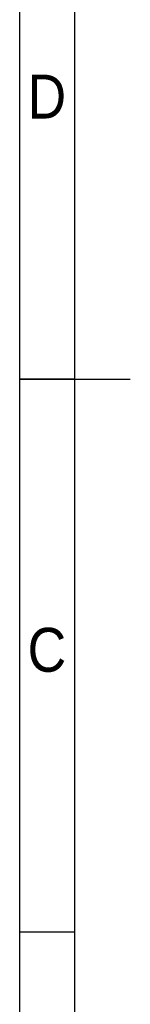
# Model space of a CAD drawing. Header units: millimetres. Extents: x 3 to 207, y 3 to 294.
# Tile 2 of 94: x 3 to 13, y 92 to 181. Entities that reach past the tile are written whole.
import ezdxf

# ---------------------------------------------------------------- set-up
doc = ezdxf.new("R2010")
doc.units = ezdxf.units.MM
doc.layers.add('注释', color=7, linetype='Continuous')
doc.layers.add('草图直线', color=1, linetype='Continuous')
doc.styles.add('SLDTEXTSTYLE2', font='Gothic.ttf', dxfattribs={"width": 0.913})

msp = doc.modelspace()

# ---------------------------------------------------------------- linework, layer by layer
at = {"layer": '草图直线'}
for p, q in [((3, 3), (3, 294)), ((8, 8), (8, 289)), ((2.999, 148.5), (13.001, 148.5)), ((8, 148.5), (3, 148.5)), ((8, 98.5), (3, 98.5))]:
    msp.add_line(p, q, dxfattribs=at)

# ---------------------------------------------------------------- texts
at = {"layer": '注释', "char_height": 3.9687, "attachment_point": 2, "style": 'SLDTEXTSTYLE2'}
for s, insert in [('D', (5.4527, 176.0136)), ('C', (5.4587, 126.0136))]:
    msp.add_mtext(s, dxfattribs=dict(at, insert=insert))

doc.saveas('drawing.dxf')
